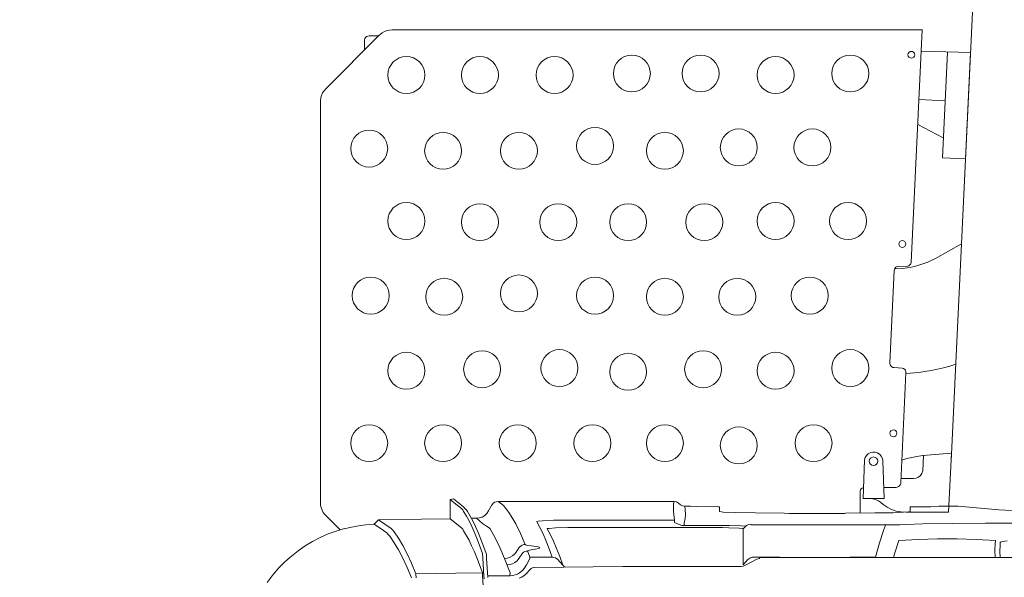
# Model space of a CAD drawing. Header units: millimetres. Extents: x 2204655785 to 2205143108, y 485765510 to 486291538.
# Tile 98 of 156: x 2204985440 to 2204986559, y 486183767 to 486184400. Entities that reach past the tile are written whole.
import ezdxf
from ezdxf.enums import TextEntityAlignment as Align
from ezdxf.lldxf.tags import DXFTag

# ---------------------------------------------------------------- set-up
doc = ezdxf.new("R2010")
doc.units = ezdxf.units.MM
doc.linetypes.add('НЕВИДИМАЯX2', pattern=[19.05, 12.7, -6.35])
for name, color, linetype in [('206ППР Панелевоз', 7, 'Continuous'), ('ППР_Автокран СКАТ-40', 7, 'Continuous'), ('ППР_Автокран_Опасная зона', 1, 'Continuous'), ('ППР_Опасная зона от крана', 1, 'Continuous'), ('ППР_Разрез', 5, 'Continuous'), ('ППР_Стрела', 7, 'Continuous')]:
    doc.layers.add(name, color=color, linetype=linetype)
doc.styles.add('ППРк_М1-1', font='GOST_Common Italic.ttf', dxfattribs={"height": 800})
doc.styles.add('ППРк_М1-1кран', font='GOST_Common Italic.ttf', dxfattribs={"width": 0.8, "height": 600})
tags = doc.linetypes.add('опасная зона_Кран', pattern='A,30,-8,4,-8,30,-8,4,-8,30,-8,4,[230,Bbox.shx,S=2.5,R=0,X=0,Y=-10],-6', length=148).pattern_tags.tags
tags[24] = DXFTag(74, 5)

# ---------------------------------------------------------------- blocks, each defined once
blk = doc.blocks.new('*U374')
at = {"layer": 'ППР_Опасная зона от крана', "linetype": 'опасная зона_Кран', "lineweight": 80, "ltscale": 100}
blk.add_arc((29475, 0), 54570, 270, 90, dxfattribs=at)
at = {"layer": 'ППР_Стрела', "linetype": 'НЕВИДИМАЯX2', "lineweight": 50, "ltscale": 100}
blk.add_arc((29475, 0), 38700, 270, 90, dxfattribs=at)
at = {"layer": 'ППР_Стрела', "linetype": 'Continuous', "lineweight": 100}
blk.add_arc((29475, 0), 35000, 270, 90, dxfattribs=at)
at = {"style": 'ППРк_М1-1', "width": 0.8}
for tag, p, height, flags in [('ОПАСНАЯ_ЗОНА', (25480.86, 21929.55), 800, 1), ('ОТЛЕТ_ГРУЗА', (25413.72, 20678.22), 800, 1), ('Кол-во_элементов', (2695.66, -1978.25), 1200, 8)]:
    blk.add_attdef(tag, p, '', height=height, dxfattribs=dict(at, flags=flags))
at = {"style": 'ППРк_М1-1', "width": 0.8, "flags": 8}
blk.add_attdef('МАРКА_КРАНА', text='', height=1200, dxfattribs=at).set_placement((8837.5, 818.17), align=Align.CENTER)
blk.add_attdef('ВЫСОТА', text='', height=1200, dxfattribs=at).set_placement((9134.89, -8454.02), align=Align.MIDDLE_CENTER)
at = {"layer": 'Defpoints', "style": 'ППРк_М1-1', "width": 0.8, "flags": 1}
for tag, p in [('МАКСИМАЛЬНАЯ_ДЛИНА_ГРУЗА', (25470.43, 19233.22)), ('ШИРИНА_ГРУЗА', (25397.01, 17803.51))]:
    blk.add_attdef(tag, p, '', height=800, dxfattribs=at)
at = {"layer": 'ППР_Разрез', "style": 'ППРк_М1-1кран', "width": 0.8, "flags": 8}
for tag, p in [('РАЗРЕЗ2', (-1027.85, 55181.17)), ('РАЗРЕЗ', (-1731.87, -54129.29))]:
    blk.add_attdef(tag, p, '', height=800, dxfattribs=at)
at = {"layer": 'ППР_Стрела', "style": 'ППРк_М1-1кран', "width": 0.8, "flags": 8}
for tag, p in [('ВЫСОТА_КРЮКА_ГОРИЗ', (-22781.64, 24557.61)), ('ВЫСОТА_КРЮКА_НАКЛ', (-23522.06, 23711.4)), ('ГАБАРИТ_СТРЕЛЫ', (-25019.84, 21408.72)), ('ВЫЛЕТ', (-19745.38, 16966.54))]:
    blk.add_attdef(tag, p, '', height=800, rotation=317, dxfattribs=at)
blk = doc.blocks.new('*U420')
at = {"layer": 'ППР_Опасная зона от крана', "linetype": 'опасная зона_Кран', "lineweight": 80, "ltscale": 100}
blk.add_arc((135, 0), 50270, 90, 270, dxfattribs=at)
at = {"layer": 'ППР_Стрела', "linetype": 'НЕВИДИМАЯX2', "lineweight": 50, "ltscale": 100}
blk.add_arc((135, 0), 38700, 90, 270, dxfattribs=at)
at = {"layer": 'ППР_Стрела', "linetype": 'Continuous', "lineweight": 100}
blk.add_arc((135, 0), 30700, 90, 270, dxfattribs=at)
at = {"style": 'ППРк_М1-1', "width": 0.8}
for tag, p, height, flags in [('ОПАСНАЯ_ЗОНА', (25480.86, 21929.55), 800, 1), ('ОТЛЕТ_ГРУЗА', (25413.72, 20678.22), 800, 1), ('Кол-во_элементов', (2695.66, -1978.25), 1200, 8)]:
    blk.add_attdef(tag, p, '', height=height, dxfattribs=dict(at, flags=flags))
at = {"style": 'ППРк_М1-1', "width": 0.8, "flags": 8}
blk.add_attdef('МАРКА_КРАНА', text='', height=1200, dxfattribs=at).set_placement((8837.5, 818.17), align=Align.CENTER)
blk.add_attdef('ВЫСОТА', text='', height=1200, dxfattribs=at).set_placement((9134.89, -8454.02), align=Align.MIDDLE_CENTER)
at = {"layer": 'Defpoints', "style": 'ППРк_М1-1', "width": 0.8, "flags": 1}
for tag, p in [('МАКСИМАЛЬНАЯ_ДЛИНА_ГРУЗА', (25470.43, 19233.22)), ('ШИРИНА_ГРУЗА', (25397.01, 17803.51))]:
    blk.add_attdef(tag, p, '', height=800, dxfattribs=at)
at = {"layer": 'ППР_Разрез', "style": 'ППРк_М1-1кран', "width": 0.8, "flags": 8}
for tag, p in [('РАЗРЕЗ2', (-1027.85, 55181.17)), ('РАЗРЕЗ', (-1731.87, -54129.29))]:
    blk.add_attdef(tag, p, '', height=800, dxfattribs=at)
at = {"layer": 'ППР_Стрела', "style": 'ППРк_М1-1кран', "width": 0.8, "flags": 8}
for tag, p in [('ВЫСОТА_КРЮКА_ГОРИЗ', (-19652.89, 21607.87)), ('ГАБАРИТ_СТРЕЛЫ', (-25019.84, 21408.72)), ('ВЫСОТА_КРЮКА_НАКЛ', (-20393.31, 20761.66)), ('ВЫЛЕТ', (-16616.63, 14016.8))]:
    blk.add_attdef(tag, p, '', height=800, rotation=317, dxfattribs=at)
blk = doc.blocks.new('*U53')
at = {"layer": '206ППР Панелевоз', "lineweight": 5}
for p, q in [((9198.7, -678.8), (9198.7, 686.3)), ((9159.7, 429.2), (9159.7, -421.8)), ((9144.5, -406.9), (9146.1, -378.3)), ((9089.2, -461), (7814.6, -400.6)), ((9180.6, -402.8), (9179.7, -397.2)), ((9140.2, -453.1), (9144.5, -406.9)), ((9179.2, -410.4), (9178, -432.4)), ((9182.8, -410.8), (9179.2, -410.4)), ((9181.3, -404.8), (9180.6, -402.8)), ((9181.6, -405.1), (9181.3, -404.8)), ((9184.8, -405.4), (9181.6, -405.1)), ((9190.4, -411.2), (9182.8, -410.8)), ((9191.5, -405.6), (9184.8, -405.4)), ((9198.7, -410.9), (9190.4, -411.2)), ((9198.7, -405.2), (9191.5, -405.6)), ((9159.7, -421.8), (9159.9, -459.8)), ((9178, -432.4), (9177.4, -454.3)), ((8623.5, -494.9), (8624.9, -439)), ((8624.9, -439), (8745.8, -444.7)), ((8745.8, -444.7), (8744.5, -470.9)), ((8842.1, -449.3), (8858.7, -478.7)), ((8979, -455.8), (8981.2, -462.6)), ((9140.2, -474.6), (9140.2, -453.1)), ((9177.4, -454.3), (9177.4, -476.3)), ((8744.5, -470.9), (8624.3, -465.2)), ((8624.3, -465.2), (8624.3, -465.2)), ((8624.3, -465.2), (8624.3, -465.6)), ((8679.7, -467.9), (8678.3, -497.5)), ((8981.2, -462.6), (8983.2, -469.5)), ((8983.2, -469.5), (8984.8, -476.5)), ((9082.9, -493), (9080.1, -460.6)), ((9080.1, -460.6), (9147.2, -463.8)), ((9147.2, -463.8), (9147.2, -512.5)), ((9159.9, -459.8), (9160.5, -493.3)), ((8721.6, -470.1), (8706.5, -498.8)), ((8858.7, -478.7), (8860.9, -483)), ((8984.8, -476.5), (8986.3, -483.6)), ((9140.9, -484.1), (9140.2, -474.6)), ((9177.4, -476.3), (9178, -498.3)), ((8860.9, -483), (8862.9, -487.4)), ((8862.9, -487.4), (8864.7, -491.9)), ((8864.7, -491.9), (8866.2, -496.6)), ((8986.3, -483.6), (8987.4, -490.7)), ((8987.4, -490.7), (8988.4, -497.8)), ((9141, -507.6), (9140.9, -484.1)), ((8862.9, -506.2), (8599.1, -493.7)), ((8599.1, -493.7), (8599.1, -1095.9)), ((8866.2, -496.6), (8867.5, -501.3)), ((8867.5, -501.3), (8868.6, -506.1)), ((8988.4, -497.8), (8989.7, -512.2)), ((9100.3, -493.2), (9082.8, -492.3)), ((9083.7, -499.9), (9082.9, -493)), ((9084.8, -505.7), (9083.7, -499.9)), ((9103.1, -494.2), (9100.3, -493.2)), ((9105.5, -495.8), (9103.1, -494.2)), ((9107.3, -498), (9105.5, -495.8)), ((9108.5, -500.7), (9107.3, -498)), ((9108.9, -503.6), (9108.5, -500.7)), ((9160.5, -493.3), (9161.1, -512.3)), ((9178, -498.3), (9179.2, -520.3)), ((8863.6, -506.3), (8862.9, -506.2)), ((8864.9, -506.9), (8863.6, -506.3)), ((8866.1, -507.8), (8864.9, -506.9)), ((8867.1, -509.1), (8866.1, -507.8)), ((8867.7, -510.4), (8867.1, -509.1)), ((8867.5, -521), (8867.9, -511.8)), ((8867.9, -511.8), (8867.7, -510.4)), ((8868.6, -506.1), (8869.5, -511)), ((8869.5, -511), (8870.2, -515.8)), ((8984.7, -513.9), (8983.8, -515.2)), ((8985.9, -513), (8984.7, -513.9)), ((8987.3, -512.5), (8985.9, -513)), ((8988.8, -512.3), (8987.3, -512.5)), ((9113.9, -518.3), (8988.8, -512.3)), ((8989.7, -512.2), (8989.7, -512.4)), ((9086.2, -511.3), (9084.8, -505.7)), ((9087.9, -516.9), (9086.2, -511.3)), ((9108.9, -518), (9108.9, -503.6)), ((9146.4, -507.6), (9141, -507.6)), ((9146.5, -507.8), (9146.4, -507.6)), ((9146.8, -509.3), (9146.5, -507.8)), ((9147.2, -515), (9146.8, -509.3)), ((9147.2, -512.5), (9146.9, -518)), ((9161.1, -512.3), (9161.4, -519.3)), ((8867.9, -522.4), (8867.5, -521)), ((8868.6, -523.7), (8867.9, -522.4)), ((8869.7, -524.7), (8868.6, -523.7)), ((8871, -525.4), (8869.7, -524.7)), ((8870.2, -515.8), (8870.8, -525.3)), ((8872.5, -525.7), (8871, -525.4)), ((8977.4, -530.7), (8872.5, -525.7)), ((8982.9, -525.7), (8982.6, -527.2)), ((8983.4, -516.6), (8982.9, -525.7)), ((8983.8, -515.2), (8983.4, -516.6)), ((9114.6, -518.3), (9113.9, -518.3)), ((9116, -518.8), (9114.6, -518.3)), ((9117.2, -519.6), (9116, -518.8)), ((9118.1, -520.7), (9117.2, -519.6)), ((9118.7, -522.1), (9118.1, -520.7)), ((9118.9, -523.5), (9118.7, -522.1)), ((9118.9, -537.4), (9118.9, -523.5)), ((9145.8, -523.4), (9144, -528.7)), ((9146.9, -518), (9145.8, -523.4)), ((9147.7, -527.3), (9147.2, -515)), ((9161.4, -519.3), (9161.4, -688)), ((9179.2, -520.3), (9193.2, -524.9)), ((9193.2, -524.9), (9198.7, -526.6)), ((8978.1, -530.7), (8977.4, -530.7)), ((8979.6, -530.3), (8978.1, -530.7)), ((8980.9, -529.6), (8979.6, -530.3)), ((8981.9, -528.5), (8980.9, -529.6)), ((8982.6, -527.2), (8981.9, -528.5)), ((9141.6, -533.6), (9138.5, -538.2)), ((9144, -528.7), (9141.6, -533.6)), ((9148, -547.8), (9147.7, -527.3)), ((9161.9, -535.5), (9161.4, -535.5)), ((9168, -537.7), (9161.9, -535.5)), ((9078.9, -547.2), (9078.8, -550)), ((9079.8, -544.5), (9078.9, -547.2)), ((9081.4, -542.1), (9079.8, -544.5)), ((9083.6, -540.3), (9081.4, -542.1)), ((9086.1, -539.1), (9083.6, -540.3)), ((9088.9, -538.6), (9086.1, -539.1)), ((9131.5, -537.1), (9088.9, -538.6)), ((9131.5, -561), (9131.5, -537.1)), ((9131.5, -537.1), (9131.5, -537.1)), ((9133.1, -546.1), (9132.2, -548.7)), ((9134.3, -543.6), (9133.1, -546.1)), ((9135.9, -541.4), (9134.3, -543.6)), ((9138.5, -538.2), (9135.9, -541.4)), ((9148.1, -581), (9148, -547.8)), ((9182, -542.3), (9168, -537.7)), ((9198.3, -546.8), (9182, -542.3)), ((9198.3, -575.7), (9198.3, -546.8)), ((9078.8, -550), (9079.4, -552.7)), ((9079.4, -552.7), (9080.7, -555.2)), ((9080.7, -555.2), (9082.7, -557.3)), ((9082.7, -557.3), (9085.1, -558.8)), ((9085.1, -558.8), (9087.8, -559.5)), ((9131.7, -551.4), (9131.5, -554.2)), ((9132.2, -548.7), (9131.7, -551.4)), ((9087.8, -559.5), (9131.5, -561)), ((9119.3, -561.2), (9119.1, -560.6)), ((9119.9, -562.2), (9119.3, -561.2)), ((9120.7, -563.1), (9119.9, -562.2)), ((9121.8, -563.8), (9120.7, -563.1)), ((9122.9, -564.2), (9121.8, -563.8)), ((9124.1, -564.3), (9122.9, -564.2)), ((9148.1, -564.3), (9124.1, -564.3)), ((9148.4, -581), (9148.1, -581)), ((9148.5, -581.6), (9148.4, -581)), ((9148.7, -585), (9148.5, -581.6)), ((9198.7, -576.2), (9198.3, -575.7)), ((9148.8, -594.8), (9148.7, -585)), ((9148.7, -644.9), (9148.8, -594.8)), ((9148.4, -650.6), (9148.7, -644.9)), ((9148, -683.4), (9148.1, -650.6)), ((9148.1, -650.6), (9148.4, -650.6)), ((9198.3, -655.9), (9198.7, -655.4)), ((9198.3, -685.8), (9198.3, -655.9)), ((9199.8, -678.8), (9198.7, -678.8)), ((9200, -680.1), (9199.8, -678.8)), ((9200.6, -681.8), (9200, -680.1)), ((9207.5, -694.6), (9200.6, -681.8)), ((9147.6, -705.9), (9148, -683.4)), ((9161.4, -688), (9160.6, -688.6)), ((9160.6, -688.6), (9161, -691.2)), ((9161, -691.2), (9162.2, -693.5)), ((9162.2, -693.5), (9165.9, -697.3)), ((9198.4, -687.1), (9198.3, -685.8)), ((9199.2, -689.6), (9198.4, -687.1)), ((9200.7, -691.8), (9199.2, -689.6)), ((9207.1, -697.3), (9200.7, -691.8)), ((9162.4, -712.8), (9162.7, -699.8)), ((9162.7, -699.8), (9163, -694.9)), ((9163, -694.9), (9163.1, -694.5)), ((9165.2, -701.8), (9164.8, -713.6)), ((9165.7, -697.6), (9165.2, -701.8)), ((9165.9, -697.3), (9165.7, -697.6)), ((9165.9, -697.3), (9206.5, -697.3)), ((9206.5, -697.3), (9207.1, -697.3)), ((9208.4, -697.2), (9207.5, -694.6)), ((9208.7, -700), (9208.4, -697.2)), ((9208.7, -733.5), (9208.7, -700)), ((9147, -720), (9147.6, -705.9)), ((9162.4, -764.1), (9162.4, -712.8)), ((9164.8, -713.6), (9164.7, -720.8)), ((9140.8, -749.7), (9140.9, -725.4)), ((9140.9, -725.4), (9141, -724)), ((9141, -724), (9146.4, -724)), ((9146.4, -724), (9146.5, -723.8)), ((9146.5, -723.8), (9147, -720)), ((9164.7, -720.8), (9164.7, -896.4)), ((9209, -834), (9208.7, -733.5)), ((9140.2, -757), (9140.8, -749.7)), ((9140.2, -763.6), (9140.2, -757)), ((9135.5, -773.1), (9136.7, -770.7)), ((9136.7, -770.7), (9138.6, -768.5)), ((9138.6, -768.5), (9139.8, -766.2)), ((9139.8, -766.2), (9140.2, -763.6)), ((9144.1, -763), (9140.2, -763.6)), ((9149.6, -762.9), (9144.1, -763)), ((9154.4, -763.2), (9149.6, -762.9)), ((9159.6, -764.1), (9154.4, -763.2)), ((9158.9, -775.1), (9161.3, -769.9)), ((9162.4, -764.1), (9159.6, -764.1)), ((9159.6, -764.1), (9159.6, -764.1)), ((9161.3, -769.9), (9162.1, -767.1)), ((9162.1, -767.1), (9162.4, -764.1)), ((9135.1, -775.7), (9135.5, -773.1)), ((9135.1, -775.7), (9137.6, -776.2)), ((9135.1, -975.7), (9135.1, -775.7)), ((9137.6, -776.2), (9141.2, -776.4)), ((9141.2, -776.4), (9146.3, -776.3)), ((9146.3, -776.3), (9156.1, -775.1)), ((9156.1, -775.1), (9158.9, -775.1)), ((9156.1, -775.1), (9156.1, -896.6)), ((9209.9, -934.5), (9209, -834)), ((9156.1, -896.6), (9156.3, -912.7)), ((9164.7, -896.4), (9165, -910.4)), ((9188.4, -909.2), (9197.4, -905.7)), ((9197.4, -905.7), (9207.2, -902.1)), ((9200.6, -908.3), (9207.2, -902.1)), ((9207.2, -902.1), (9208.7, -900.5)), ((9208.7, -900.5), (9209.5, -899.2)), ((9156.3, -912.7), (9156.9, -925.2)), ((9165, -910.4), (9165.5, -917.5)), ((9166, -919.8), (9172.7, -916.3)), ((9172.7, -916.3), (9180.2, -912.7)), ((9180.2, -912.7), (9188.4, -909.2)), ((9188.7, -917.6), (9198.3, -914.1)), ((9198.3, -914.1), (9198.5, -912.3)), ((9198.3, -914.1), (9198.3, -939.5)), ((9198.5, -912.3), (9199, -910.6)), ((9199, -910.6), (9200, -909)), ((9200, -909), (9200.6, -908.3)), ((9200.6, -908.3), (9200.6, -908.3)), ((9156.9, -925.2), (9157.4, -930.1)), ((9157.9, -931.5), (9164.5, -928.1)), ((9164.5, -928.1), (9171.8, -924.6)), ((9165.5, -917.5), (9165.8, -919.6)), ((9165.8, -919.6), (9166, -919.8)), ((9166, -919.8), (9166, -919.8)), ((9171.8, -924.6), (9179.9, -921.1)), ((9179.9, -921.1), (9188.7, -917.6)), ((9187, -928.9), (9187.4, -928.4)), ((9187.4, -928.4), (9187.9, -928.5)), ((9157.4, -930.1), (9157.7, -931.3)), ((9157.7, -931.3), (9157.8, -931.5)), ((9157.8, -931.5), (9157.9, -931.5)), ((9184.8, -942.2), (9185.3, -937.9)), ((9185.3, -937.9), (9186.1, -932.1)), ((9186.1, -932.1), (9186.5, -930.1)), ((9186.5, -930.1), (9187, -928.9)), ((9187.9, -928.5), (9188.3, -929.4)), ((9188.3, -929.4), (9189.2, -933.4)), ((9189.2, -933.4), (9189.6, -936.3)), ((9189.6, -936.3), (9189.6, -936.3)), ((9189.6, -936.3), (9190.2, -940.1)), ((9198.3, -939.5), (9191.2, -942.1)), ((9199.6, -939.5), (9198.3, -939.5)), ((9207, -943.4), (9199.6, -939.5)), ((9210, -935.2), (9209.9, -934.5)), ((9210.3, -936.6), (9210, -935.2)), ((9211, -937.9), (9210.3, -936.6)), ((9211.9, -939), (9211, -937.9)), ((9217.9, -944.7), (9211.9, -939)), ((9211.9, -939), (9211.9, -939)), ((9171.3, -950.3), (9160.4, -955.6)), ((9183.8, -944.9), (9171.3, -950.3)), ((9183.8, -944.9), (9184.1, -944.5)), ((9184, -946.6), (9183.8, -944.9)), ((9184.5, -948.2), (9184, -946.6)), ((9184.1, -944.5), (9184.8, -942.2)), ((9185.3, -949.6), (9184.5, -948.2)), ((9186.3, -950.9), (9185.3, -949.6)), ((9190.2, -940.1), (9190.6, -941.3)), ((9190.6, -941.3), (9190.9, -941.9)), ((9190.9, -941.9), (9191.3, -942.1)), ((9191.3, -942.1), (9191.4, -943.7)), ((9191.4, -943.7), (9191.9, -945.3)), ((9191.9, -945.3), (9192.7, -946.8)), ((9192.7, -946.8), (9193.8, -948.1)), ((9193.8, -948.1), (9199.8, -952.2)), ((9211.1, -946), (9207, -943.4)), ((9213, -947.7), (9211.1, -946)), ((9214.8, -949.7), (9213, -947.7)), ((9216.2, -951.5), (9214.8, -949.7)), ((9219, -945.9), (9217.8, -944.7)), ((9217.8, -944.7), (9217.9, -944.7)), ((9220.9, -948.6), (9219, -945.9)), ((9222.2, -951.7), (9220.9, -948.6)), ((9154.6, -958.9), (9147.3, -963.6)), ((9160.4, -955.6), (9154.6, -958.9)), ((9187.6, -952), (9186.3, -950.9)), ((9192.4, -955), (9187.6, -952)), ((9194.8, -957), (9192.4, -955)), ((9196.8, -959.4), (9194.8, -957)), ((9198.3, -962.1), (9196.8, -959.4)), ((9199.8, -952.2), (9202.3, -954.1)), ((9202.3, -954.1), (9204.3, -956.5)), ((9204.3, -956.5), (9205.8, -959.3)), ((9205.8, -959.3), (9206.7, -962.3)), ((9217.4, -953.7), (9216.2, -951.5)), ((9218.4, -956.2), (9217.4, -953.7)), ((9219.1, -959), (9218.4, -956.2)), ((9219.4, -962.1), (9219.1, -959)), ((9136.9, -973), (9135.1, -975.7)), ((9139.7, -969.7), (9136.9, -973)), ((9143, -966.7), (9139.7, -969.7)), ((9147.3, -963.6), (9143, -966.7)), ((9187.1, -973.6), (9199.6, -968.3)), ((9199.3, -965.1), (9198.3, -962.1)), ((9199.6, -968.3), (9199.3, -965.1)), ((9199.6, -968.3), (9212.4, -963.4)), ((9206.7, -962.3), (9207, -965.4)), ((9212.4, -963.4), (9216.2, -962.1)), ((9216.2, -962.1), (9216.9, -962.1)), ((9216.9, -962.1), (9218.5, -962.5)), ((9218.5, -962.5), (9219.2, -962.5)), ((9219.2, -962.5), (9219.4, -962.1)), ((9219.4, -987.6), (9219.4, -962.1)), ((9135.3, -977.7), (9135.1, -975.7)), ((9135.9, -979.4), (9135.3, -977.7)), ((9137, -981.1), (9135.9, -979.4)), ((9138.2, -982.2), (9137, -981.1)), ((9139.5, -983.1), (9138.2, -982.2)), ((9145.7, -986.4), (9139.5, -983.1)), ((9166.1, -984.7), (9176.3, -978.9)), ((9176.3, -978.9), (9187.1, -973.6)), ((9148.5, -988.3), (9145.7, -986.4)), ((9150.9, -990.8), (9148.5, -988.3)), ((9152.6, -993.7), (9150.9, -990.8)), ((9153.7, -996.9), (9152.6, -993.7)), ((9154.1, -1000.3), (9159.8, -993.3)), ((9159.8, -993.3), (9163.1, -988.7)), ((9163.1, -988.7), (9165, -985.9)), ((9165, -985.9), (9166.1, -984.7)), ((9177.6, -995.3), (9170.2, -998.4)), ((9194.2, -989.2), (9177.6, -995.3)), ((9177.7, -999.5), (9194.2, -993.4)), ((9195.1, -989), (9194.2, -989.2)), ((9194.2, -993.4), (9199.3, -992.9)), ((9199.3, -988.7), (9195.1, -989)), ((9221.5, -987.4), (9199.3, -988.7)), ((9199.3, -992.9), (9219.6, -991.8)), ((9216.2, -993.5), (9199.6, -999.6)), ((9216.3, -1023.5), (9216.2, -992)), ((9216.3, -993.4), (9216.2, -993.5)), ((9216.2, -993.5), (9216.2, -993.5)), ((9218.7, -993.2), (9216.3, -993.4)), ((9243.2, -991.9), (9218.7, -993.2)), ((9219.6, -991.8), (9222.8, -991.5)), ((9157.1, -1004.5), (9151.5, -1007.5)), ((9154.1, -1000.3), (9153.7, -996.9)), ((9154.1, -1006.1), (9154.1, -1000.3)), ((9163.4, -1001.4), (9157.1, -1004.5)), ((9157.1, -1008.7), (9163.4, -1005.6)), ((9170.2, -998.4), (9163.4, -1001.4)), ((9163.4, -1005.6), (9170.2, -1002.6)), ((9170.2, -1002.6), (9177.7, -999.5)), ((9185.4, -1005.7), (9179.1, -1008.7)), ((9192.2, -1002.6), (9185.4, -1005.7)), ((9199.6, -999.6), (9192.2, -1002.6)), ((9141.2, -1015.1), (9132.1, -1026.5)), ((9143.2, -1012.9), (9141.2, -1015.1)), ((9141.3, -1019.2), (9143.3, -1017)), ((9144.5, -1011.7), (9143.2, -1012.9)), ((9143.3, -1017), (9144.6, -1015.9)), ((9146.2, -1010.6), (9144.5, -1011.7)), ((9144.6, -1015.9), (9146.2, -1014.8)), ((9151.5, -1007.5), (9146.2, -1010.6)), ((9146.2, -1014.8), (9151.5, -1011.7)), ((9151.5, -1011.7), (9157.1, -1008.7)), ((9165.3, -1017), (9163.4, -1019.2)), ((9166.6, -1015.9), (9165.3, -1017)), ((9168.3, -1014.8), (9166.6, -1015.9)), ((9179.1, -1008.7), (9168.3, -1014.8)), ((9168.3, -1014.8), (9168.3, -1014.8)), ((9132.1, -1026.5), (9132.6, -1030.1)), ((9132.6, -1030.1), (9137.9, -1023.5)), ((9137.9, -1023.5), (9141.3, -1019.2)), ((9163.4, -1019.2), (9154.6, -1030.1)), ((9217, -1069.2), (9216.3, -1023.5)), ((9154.6, -1030.1), (9132.6, -1030.1)), ((9154.9, -1062.7), (9154.6, -1030.1)), ((9155.7, -1111.5), (9154.9, -1062.7)), ((9205.2, -1074.1), (9217, -1069.2)), ((9217.4, -1069.2), (9217, -1069.2)), ((9221.6, -1068.8), (9217.4, -1069.2)), ((9176.6, -1088.8), (9185, -1083.9)), ((9185, -1083.9), (9194.6, -1079)), ((9189.9, -1088.7), (9199.2, -1083.8)), ((9194.6, -1079), (9205.2, -1074.1)), ((9199.2, -1083.8), (9209.9, -1078.9)), ((9209.9, -1078.9), (9221.9, -1073.9)), ((8599.1, -1095.9), (8599.1, -1095.9)), ((8599.1, -1095.9), (8599.3, -1098.9)), ((9165.5, -1097.3), (9167.1, -1095.5)), ((9167.1, -1095.5), (9169.3, -1093.7)), ((9169.3, -1093.7), (9176.6, -1088.8)), ((9174.5, -1098.6), (9181.8, -1093.7)), ((9181.8, -1093.7), (9189.9, -1088.7)), ((8599.3, -1098.9), (8599.9, -1101.8)), ((8599.9, -1101.8), (8601, -1104.6)), ((8601, -1104.6), (8602.4, -1107.3)), ((8602.4, -1107.3), (8604.2, -1109.7)), ((9155.7, -1111.5), (9160.6, -1104.4)), ((9160.6, -1104.4), (9165.5, -1097.3)), ((9160.6, -1116.6), (9168, -1105.8)), ((9168, -1105.8), (9170.6, -1102.2)), ((9170.6, -1102.2), (9172.3, -1100.4)), ((9172.3, -1100.4), (9174.5, -1098.6)), ((8604.2, -1109.7), (8605.2, -1110.8)), ((8605.2, -1110.8), (8666, -1171.5)), ((8605.9, -1111.4), (8605.9, -1122.3)), ((9160.6, -1116.6), (9155.7, -1111.5)), ((9160.6, -1117.2), (9160.6, -1116.6)), ((9161.5, -1125.9), (9160.6, -1117.2)), ((8605.9, -1122.3), (8606.1, -1123.8)), ((8606.1, -1123.8), (8606.7, -1125.2)), ((8606.7, -1125.2), (8607.7, -1126.3)), ((8607.7, -1126.3), (8609, -1127.1)), ((8609, -1127.1), (8610.4, -1127.5)), ((8610.4, -1127.5), (8622.1, -1127.6)), ((9162.3, -1132), (9161.5, -1125.9)), ((9163.4, -1138.1), (9162.3, -1132)), ((9164.7, -1144.2), (9163.4, -1138.1)), ((9166.2, -1150.2), (9164.7, -1144.2)), ((9165.6, -1150.3), (9166.2, -1150.2)), ((9168.5, -1159.6), (9165.6, -1150.3)), ((9150.9, -1171.5), (9167.1, -1155.2)), ((9171.9, -1168.8), (9168.5, -1159.6)), ((8666, -1171.5), (8668.3, -1173.4)), ((8668.3, -1173.4), (8670.8, -1175)), ((9144.7, -1175.7), (9147.4, -1174.3)), ((9147.4, -1174.3), (9149.8, -1172.5)), ((9149.8, -1172.5), (9150.9, -1171.5)), ((9175.9, -1177.7), (9171.9, -1168.8)), ((8670.8, -1175), (8673.5, -1176.3)), ((8673.5, -1176.3), (8676.4, -1177.1)), ((8676.4, -1177.1), (8679.3, -1177.5)), ((8679.3, -1177.5), (8680.8, -1177.6)), ((8680.8, -1177.6), (9136, -1177.6)), ((9136, -1177.6), (9139, -1177.4)), ((9139, -1177.4), (9141.9, -1176.7)), ((9141.9, -1176.7), (9144.7, -1175.7)), ((9180.4, -1186.4), (9175.9, -1177.7)), ((9185.5, -1194.7), (9180.4, -1186.4)), ((9191, -1202.8), (9185.5, -1194.7)), ((9197, -1210.5), (9191, -1202.8)), ((9203.5, -1217.8), (9197, -1210.5)), ((9210.5, -1224.7), (9203.5, -1217.8)), ((9217.8, -1231.1), (9210.5, -1224.7)), ((9220.8, -1233.5), (9217.8, -1231.1)), ((9227, -1238.1), (9220.8, -1233.5))]:
    blk.add_line(p, q, dxfattribs=at)
for centre, radius in [((8627.4, -506.2), 3.83), ((8842.4, -516.4), 3.83), ((9057.5, -526.6), 3.83), ((9089.3, -549.1), 4.88), ((8648.7, -575.5), 21), ((8816.3, -578.1), 21), ((8983.4, -575.5), 21), ((8732.7, -618.6), 21), ((8901.1, -621.6), 21), ((9068.7, -617.3), 21), ((8650.4, -660.4), 21), ((8816.3, -660.4), 21), ((8986.4, -660.4), 21), ((8732.7, -702.2), 21), ((9071.2, -702.2), 21), ((8902.4, -703.9), 21), ((8648.7, -745.6), 21), ((8817.6, -741.4), 21), ((8984.7, -742.7), 21), ((8736.5, -786.2), 21), ((8902.4, -786.2), 21), ((9068.7, -786.2), 21), ((8648.7, -823.7), 21), ((8817.6, -827.9), 21), ((8987.6, -827.9), 21), ((8731, -865.5), 21), ((8901.1, -865.5), 21), ((9068.7, -868.5), 21), ((8650.4, -911.5), 21), ((8817.6, -907.3), 21), ((8983.4, -906), 21), ((8736.5, -952), 21), ((8898.6, -952), 21), ((9068.7, -953.3), 21), ((8984.7, -993.8), 21), ((8650.4, -996.3), 21), ((8817.6, -996.3), 21), ((8736.5, -1038.1), 21), ((8902.4, -1036.9), 21), ((9068.7, -1038.1), 21), ((8650.4, -1079.9), 21), ((8816.3, -1079.9), 21), ((8986.4, -1079.9), 21), ((8734, -1122.1), 21), ((8901.1, -1120.4), 21), ((9068.7, -1122.1), 21)]:
    blk.add_circle(centre, radius, dxfattribs=at)
blk = doc.blocks.new('*U778')
at = {"layer": 'ППР_Автокран_Опасная зона', "color": 1, "linetype": 'опасная зона_Кран', "lineweight": 80, "ltscale": 100}
blk.add_arc((-3.65, 4.56), 29000, 319.788537, 219.788112, dxfattribs=at)

msp = doc.modelspace()

# ---------------------------------------------------------------- block references
msp.add_blockref('*U374', (2204954762.1, 486208475.8))

# ---------------------------------------------------------------- next in the draw order: block references
at = {"rotation": 270}
msp.add_blockref('*U420', (2205009908.3, 486171614.7), dxfattribs=at)

# ---------------------------------------------------------------- next in the draw order: block references
msp.add_blockref('*U53', (2204986959.3, 486192988), dxfattribs=at)

# ---------------------------------------------------------------- next in the draw order: block references
at = {"layer": 'ППР_Автокран СКАТ-40', "rotation": 180}
msp.add_blockref('*U778', (2204992903.8, 486169018.3), dxfattribs=at)

# ---------------------------------------------------------------- next in the draw order: block references
at = {"layer": 'ППР_Автокран СКАТ-40', "rotation": 270}
msp.add_blockref('*U778', (2204967067.2, 486180827.7), dxfattribs=at)

doc.saveas('drawing.dxf')
